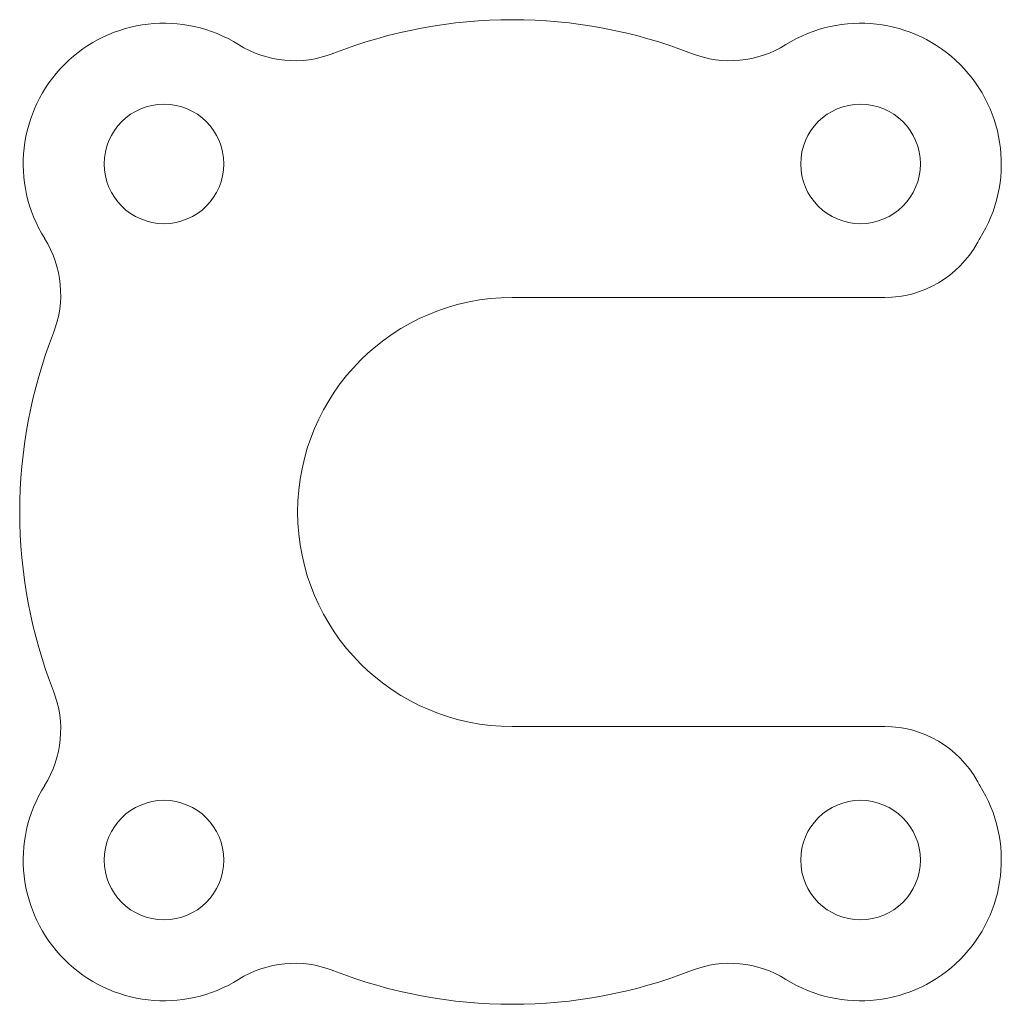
# Paper-space layout '_上视' of a CAD drawing. Header units: millimetres. Extents: x -1.4 to 1.39, y -1.4 to 1.4.
import ezdxf

# ---------------------------------------------------------------- set-up
doc = ezdxf.new("R2010")
doc.units = ezdxf.units.MM

psp = doc.layouts.new('_上视')

# ---------------------------------------------------------------- linework, layer by layer
at = {"color": 7, "linetype": 'Continuous', "lineweight": 15}
for p, q in [((1.0589, 0.61), (0, 0.61)), ((0, -0.61), (1.0589, -0.61))]:
    psp.add_line(p, q, dxfattribs=at)
for centre in [(-0.9899, 0.9899), (0.9899, 0.9899), (-0.9899, -0.9899), (0.9899, -0.9899)]:
    psp.add_circle(centre, 0.17, dxfattribs=at)
for centre, radius, start, end in [((0, 0), 1.4, 68.6567, 111.3433), ((-0.9899, 0.9899), 0.4, 57.9729, 212.0271), ((0.9899, 0.9899), 0.4, 327.9729, 122.0271), ((-0.6187, 1.5834), 0.3, 237.9729, 291.3433), ((0.6187, 1.5834), 0.3, 248.6567, 302.0271), ((-1.5834, 0.6187), 0.3, 338.6567, 32.0271), ((1.0589, 0.91), 0.3, 270, 330.9575), ((1.5834, 0.6187), 0.3, 147.9729, 150.9575), ((0, 0), 0.61, 90, 270), ((0, 0), 1.4, 158.6567, 201.3433), ((-1.5834, -0.6187), 0.3, 327.9729, 21.3433), ((1.0589, -0.91), 0.3, 29.0425, 90), ((-0.9899, -0.9899), 0.4, 147.9729, 302.0271), ((0.9899, -0.9899), 0.4, 237.9729, 32.0271), ((1.5834, -0.6187), 0.3, 209.0425, 212.0271), ((-0.6187, -1.5834), 0.3, 68.6567, 122.0271), ((0.6187, -1.5834), 0.3, 57.9729, 111.3433), ((0, 0), 1.4, 248.6567, 291.3433)]:
    psp.add_arc(centre, radius, start, end, dxfattribs=at)

doc.saveas('drawing.dxf')
